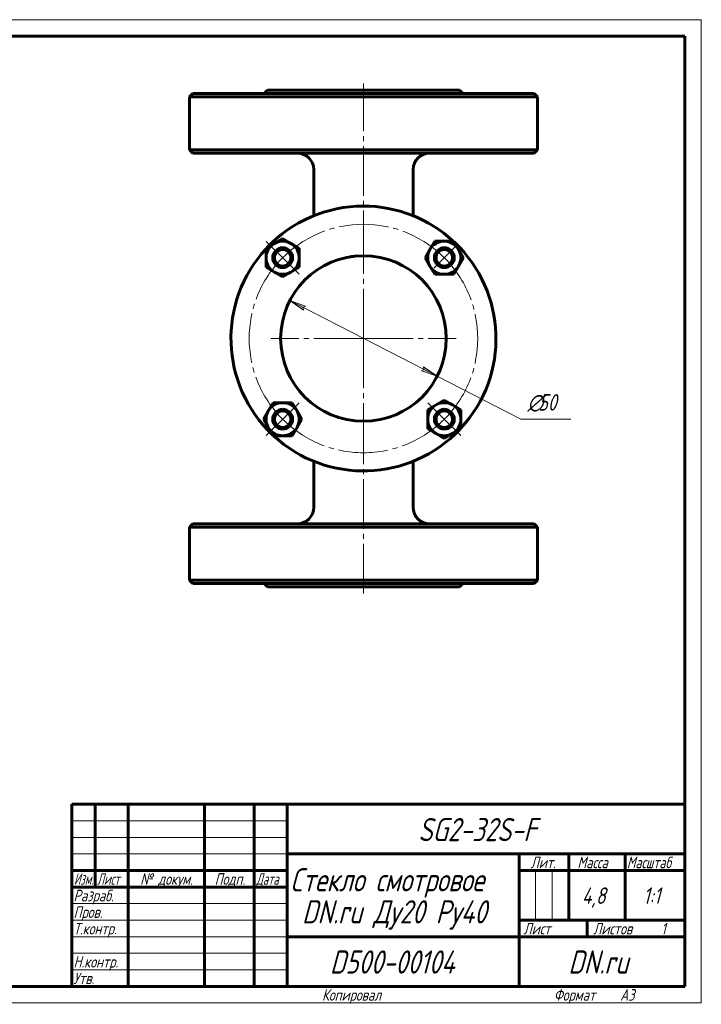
# Model space of a CAD drawing. Header units: millimetres. Extents: x 0 to 420, y 0 to 297.
# Tile 3 of 3: x 214 to 420, y 0 to 297. Entities that reach past the tile are written whole.
import ezdxf

# ---------------------------------------------------------------- set-up
doc = ezdxf.new("R2010")
doc.units = ezdxf.units.MM
for name, pattern in [('K5LT_AXLED', [19.5, 15, -1.5, 1.5, -1.5]), ('K5LT_BASIC', [0]), ('K5LT_THIN', [0])]:
    doc.linetypes.add(name, pattern=pattern)
doc.layers.add('Системный слой', color=7, linetype='Continuous')
doc.layers.add('Системный слой (1)', color=251, linetype='Continuous', true_color=0x6c6c6c)
doc.styles.add('KDIMTEXTSTYLE', font='GOST_AU.SHX', dxfattribs={"width": 0.96, "oblique": 15, "height": 5})
doc.styles.add('KTEXTSTYLE', font='GOST_AU.SHX', dxfattribs={"width": 0.96, "height": 5})
doc.dimstyles.new('KDIMSTYLE (1.00)', dxfattribs={"dimtxt": 5, "dimasz": 1, "dimexe": 2, "dimexo": 0, "dimgap": 1, "dimtad": 1, "dimtxsty": 'KDIMTEXTSTYLE', "dimsah": 1, "dimcen": 0, "dimdle": 1, "dimadec": 0, "dimazin": 0, "dimtfac": 0.667, "dimtmove": 0, "dimatfit": 3, "dimfxl": 1, "dimtvp": 1, "dimtolj": 1, "dimtzin": 0, "dimarcsym": 0})

# ---------------------------------------------------------------- blocks, each defined once
blk = doc.blocks.new('U47')
at = {"layer": 'Системный слой (1)', "linetype": 'K5LT_BASIC', "lineweight": 60}
for p, q in [((328.91, 178.2), (328.8, 178.15)), ((328.99, 178.24), (328.91, 178.2)), ((329.05, 178.27), (328.99, 178.24))]:
    blk.add_line(p, q, dxfattribs=at)
blk = doc.blocks.new('U48')
at = {"layer": 'Системный слой (1)', "linetype": 'K5LT_BASIC', "lineweight": 60}
for p, q in [((326.83, 224.1), (327.09, 224)), ((327.09, 224), (327.33, 223.91)), ((327.33, 223.91), (327.55, 223.82))]:
    blk.add_line(p, q, dxfattribs=at)
blk = doc.blocks.new('U49')
at = {"layer": 'Системный слой (1)', "linetype": 'K5LT_BASIC', "lineweight": 60}
for start, end in [(90, 136.6424), (47.297, 90), (317.297, 46.6424), (137.297, 226.6424), (227.297, 316.6424)]:
    blk.add_arc((318.02, 200.7), 40, start, end, dxfattribs=at)
blk = doc.blocks.new('U50')
at = {"layer": 'Системный слой (1)', "linetype": 'K5LT_BASIC', "lineweight": 60}
for p, q in [((310.05, 177.01), (309.64, 177.15)), ((310.49, 176.86), (310.05, 177.01)), ((310.96, 176.72), (310.49, 176.86))]:
    blk.add_line(p, q, dxfattribs=at)
blk = doc.blocks.new('U51')
at = {"layer": 'Системный слой (1)', "linetype": 'K5LT_BASIC', "lineweight": 60}
for p, q in [((328.91, 178.2), (328.8, 178.15)), ((328.99, 178.24), (328.91, 178.2)), ((329.05, 178.27), (328.99, 178.24))]:
    blk.add_line(p, q, dxfattribs=at)
blk = doc.blocks.new('U52')
at = {"layer": 'Системный слой (1)', "linetype": 'K5LT_BASIC', "lineweight": 60}
for p, q in [((326.83, 224.1), (327.09, 224)), ((327.09, 224), (327.33, 223.91)), ((327.33, 223.91), (327.55, 223.82))]:
    blk.add_line(p, q, dxfattribs=at)
blk = doc.blocks.new('U53')
at = {"layer": 'Системный слой (1)', "linetype": 'K5LT_BASIC', "lineweight": 60}
for p, q in [((313.61, 225.31), (314.4, 225.44)), ((314.4, 225.44), (315.23, 225.55)), ((315.23, 225.55), (316.08, 225.63))]:
    blk.add_line(p, q, dxfattribs=at)
blk = doc.blocks.new('U54')
at = {"layer": 'Системный слой (1)', "linetype": 'K5LT_BASIC', "lineweight": 60}
for p, q in [((310.05, 177.01), (309.64, 177.15)), ((310.49, 176.86), (310.05, 177.01)), ((310.96, 176.72), (310.49, 176.86))]:
    blk.add_line(p, q, dxfattribs=at)
blk = doc.blocks.new('U55')
at = {"layer": 'Системный слой (1)', "linetype": 'K5LT_AXLED', "lineweight": 18}
for q in [(318.02, 228.7), (290.02, 200.7), (346.02, 200.7), (318.02, 172.7)]:
    blk.add_line((318.02, 200.7), q, dxfattribs=at)
blk = doc.blocks.new('D6')
at = {"layer": 'Системный слой (1)'}
for points in [[(300.53, 210.43), (295.78, 212.13), (299.93, 209.26), (299.79, 210.07)], [(340.26, 189.28), (336.11, 192.15), (336.26, 191.34), (335.51, 190.98)]]:
    blk.add_hatch(color=256, dxfattribs=at).paths.add_polyline_path(points)
at = {"layer": 'Системный слой (1)', "linetype": 'K5LT_THIN', "lineweight": 18}
for p, q in [((295.78, 212.13), (300.53, 210.43)), ((299.93, 209.26), (295.78, 212.13)), ((295.78, 212.13), (340.26, 189.28)), ((300.53, 210.43), (299.79, 210.07)), ((299.79, 210.07), (299.93, 209.26)), ((335.51, 190.98), (336.26, 191.34)), ((340.26, 189.28), (335.51, 190.98)), ((336.26, 191.34), (336.11, 192.15)), ((336.11, 192.15), (340.26, 189.28)), ((340.26, 189.28), (365.52, 176.31))]:
    blk.add_line(p, q, dxfattribs=at)
blk.add_wipeout([(367.52, 177.31), (367.52, 184.69), (378.16, 184.69), (378.16, 177.31)]).dxf.layer = 'Системный слой (1)'
blk.add_line((365.52, 176.31), (380.6, 176.31), dxfattribs=at)
at = {"layer": 'Системный слой (1)', "char_height": 5, "attachment_point": 1, "style": 'KTEXTSTYLE'}
for s, insert in [('\\H5.0;\\W1.000;\\Q15;\\Q15;\\W0.960;∅', (367.52, 183.9)), ('\\H5.0;\\W1.000;\\Q15;\\Q15;\\W0.960;50', (370.83, 183.9))]:
    blk.add_mtext(s, dxfattribs=dict(at, insert=insert))
blk = doc.blocks.new('KDIMARROW_01')
at = {"layer": 'Системный слой'}
blk.add_hatch(color=0, dxfattribs=at).paths.add_polyline_path([(-5, -0.66), (0, 0), (-5, 0.66), (-4.5, 0)])
at = {"layer": 'Системный слой', "color": 0, "linetype": 'K5LT_THIN', "lineweight": 18}
for p, q in [((-4.5, 0), (-5, 0.66)), ((-5, 0.66), (0, 0)), ((0, 0), (-5, -0.66)), ((-5, -0.66), (-4.5, 0))]:
    blk.add_line(p, q, dxfattribs=at)
at = {"layer": 'Системный слой (1)', "color": 0, "linetype": 'K5LT_THIN', "lineweight": 18}
blk.add_line((318.02, 200.7), (317.02, 200.7), dxfattribs=at)
blk = doc.blocks.new('U56')
at = {"layer": 'Системный слой (1)', "linetype": 'K5LT_AXLED', "lineweight": 18}
for p, q in [((293.63, 225.1), (288.68, 230.05)), ((342.42, 225.1), (345.6, 228.28)), ((298.58, 220.15), (293.63, 225.1)), ((339.23, 221.92), (342.42, 225.1)), ((298.58, 181.26), (293.63, 176.31)), ((337.47, 181.26), (342.42, 176.31)), ((293.63, 176.31), (288.68, 171.36)), ((342.42, 176.31), (347.37, 171.36))]:
    blk.add_line(p, q, dxfattribs=at)
for start, end in [(45, 135), (135, 225), (315, 45), (225, 315)]:
    blk.add_arc((318.02, 200.7), 34.5, start, end, dxfattribs=at)
blk = doc.blocks.new('U57')
at = {"linetype": 'K5LT_THIN', "lineweight": 18}
for p, q in [((0, 297), (420, 297)), ((420, 297), (420, 0)), ((230, 55), (295, 55)), ((230, 50), (295, 50)), ((230, 45), (295, 45)), ((369.96, 25), (369.96, 40)), ((374.98, 25), (374.98, 40)), ((230, 30), (295, 30)), ((230, 25), (295, 25)), ((230, 20), (295, 20)), ((230, 15), (295, 15)), ((230, 10), (295, 10)), ((420, 0), (0, 0))]:
    blk.add_line(p, q, dxfattribs=at)
at = {"linetype": 'K5LT_BASIC', "lineweight": 60}
for p, q in [((20, 292), (415, 292)), ((415, 292), (415, 5)), ((230, 60), (415, 60)), ((230, 5), (230, 60)), ((237, 35), (237, 60)), ((247, 5), (247, 60)), ((270, 5), (270, 60)), ((285, 5), (285, 60)), ((295, 5), (295, 60)), ((295, 45), (415, 45)), ((365, 5), (365, 45)), ((380, 25), (380, 45)), ((397, 25), (397, 45)), ((230, 40), (295, 40)), ((365, 40), (380, 40)), ((380, 40), (415, 40)), ((230, 35), (295, 35)), ((365, 25), (415, 25)), ((385.57, 20), (385.57, 25)), ((295, 20), (365, 20)), ((365, 20), (415, 20)), ((415, 5), (20, 5))]:
    blk.add_line(p, q, dxfattribs=at)
at = {"attachment_point": 1, "style": 'KTEXTSTYLE'}
for s, insert, char_height in [('\\H5.0;\\W1.000;\\Q15;\\Q15;\\W0.960;\\H7.00;SG2-32S-F', (334.56, 55.86), 7), ('\\H5.0;\\W1.000;\\Q15;\\Q15;\\W0.960;\\H3.50;Лит.', (368.47, 44.18), 3.5), ('\\H5.0;\\W1.000;\\Q15;\\Q15;\\W0.960;\\H3.50;Масса', (382.58, 44.18), 3.5), ('\\H5.0;\\W1.000;\\Q15;\\Q15;\\W0.926;\\H3.50;Масштаб', (397.52, 44.18), 3.5), ('\\H5.0;\\W1.000;\\Q15;\\Q15;\\W0.786;\\H3.50;Изм.', (230.62, 39.18), 3.5), ('\\H5.0;\\W1.000;\\Q15;\\Q15;\\W0.800;\\H3.50;Лист', (237.61, 39.18), 3.5), ('\\H5.0;\\W1.000;\\Q15;\\Q15;\\W0.960;\\H3.50;№ докум.', (250.63, 39.18), 3.5), ('\\H5.0;\\W1.000;\\Q15;\\Q15;\\W0.960;\\H3.50;Подп.', (273.1, 39.18), 3.5), ('\\H5.0;\\W1.000;\\Q15;\\Q15;\\W0.800;\\H3.50;Дата', (285.61, 39.18), 3.5), ('\\H5.0;\\W1.000;\\Q15;\\Q15;\\W0.960;\\H7.00;Стекло смотровое', (295.94, 40.69), 7), ('\\H5.0;\\W1.000;\\Q15;\\Q15;\\W0.960;\\H3.50;Разраб.', (230.5, 34.18), 3.5), ('\\H5.0;\\W1.000;\\Q15;\\Q15;\\W0.960;4,8', (383.95, 34.9), 5), ('\\H5.0;\\W1.000;\\Q15;\\Q15;\\W0.960;1:1', (402.44, 34.9), 5), ('\\H5.0;\\W1.000;\\Q15;\\Q15;\\W0.960;\\H7.00;DN.ru Ду20 Ру40', (299.46, 31.02), 7), ('\\H5.0;\\W1.000;\\Q15;\\Q15;\\W0.960;\\H3.50;Пров.', (230.5, 29.18), 3.5), ('\\H5.0;\\W1.000;\\Q15;\\Q15;\\W0.960;\\H3.50;Т.контр.', (230.5, 24.18), 3.5), ('\\H5.0;\\W1.000;\\Q15;\\Q15;\\W0.960;\\H3.50;Лист', (366.32, 24.18), 3.5), ('\\H5.0;\\W1.000;\\Q15;\\Q15;\\W0.960;\\H3.50;Листов', (387.36, 24.18), 3.5), ('\\H5.0;\\W1.000;\\Q15;\\Q15;\\W0.960;\\H3.50;1', (407.91, 24.18), 3.5), ('\\H5.0;\\W1.000;\\Q15;\\Q15;\\W0.960;\\H7.00;D500-00104', (307.89, 15.86), 7), ('\\H5.0;\\W1.000;\\Q15;\\Q15;\\W0.960;\\H7.00;DN.ru', (379.84, 15.86), 7), ('\\H5.0;\\W1.000;\\Q15;\\Q15;\\W0.960;\\H3.50;Н.контр.', (230.5, 14.18), 3.5), ('\\H5.0;\\W1.000;\\Q15;\\Q15;\\W0.960;\\H3.50;Утв.', (230.5, 9.18), 3.5), ('\\H5.0;\\W1.000;\\Q15;\\Q15;\\W0.960;\\H3.50;Копировал', (305.5, 4.18), 3.5), ('\\H5.0;\\W1.000;\\Q15;\\Q15;\\W0.960;\\H3.50;Формат', (375.5, 4.18), 3.5), ('\\H5.0;\\W1.000;\\Q15;\\Q15;\\W0.960;\\H3.50;A3', (395.5, 4.18), 3.5)]:
    blk.add_mtext(s, dxfattribs=dict(at, insert=insert, char_height=char_height))

msp = doc.modelspace()

# ---------------------------------------------------------------- linework, layer by layer
at = {"layer": 'Системный слой (1)', "linetype": 'K5LT_AXLED', "lineweight": 18}
for p, q in [((318.021, 224.321), (318.021, 277.704)), ((318.021, 123.704), (318.021, 177.087))]:
    msp.add_line(p, q, dxfattribs=at)
at = {"layer": 'Системный слой (1)', "linetype": 'K5LT_BASIC', "lineweight": 60}
for p, q in [((266.521, 274.704), (265.521, 273.704)), ((265.521, 273.704), (318.021, 273.704)), ((265.521, 257.704), (265.521, 273.704)), ((369.521, 274.704), (266.521, 274.704)), ((289.021, 275.704), (288.021, 274.704)), ((289.021, 275.704), (347.021, 275.704)), ((318.021, 273.704), (370.521, 273.704)), ((347.021, 275.704), (348.021, 274.704)), ((369.521, 274.704), (370.521, 273.704)), ((370.521, 257.704), (370.521, 273.704)), ((266.521, 256.704), (265.521, 257.704)), ((318.021, 257.704), (265.521, 257.704)), ((266.521, 256.704), (369.521, 256.704)), ((370.521, 257.704), (318.021, 257.704)), ((369.521, 256.704), (370.521, 257.704)), ((303.021, 237.785), (303.021, 251.704)), ((333.021, 237.785), (333.021, 251.704)), ((288.626, 227.986), (291.126, 229.429)), ((291.126, 229.429), (293.626, 230.873)), ((293.626, 230.873), (296.126, 229.429)), ((296.126, 229.429), (298.626, 227.986)), ((338.086, 227.599), (339.529, 230.099)), ((339.529, 230.099), (342.416, 230.099)), ((342.416, 230.099), (345.303, 230.099)), ((345.303, 230.099), (346.746, 227.599)), ((288.626, 225.099), (288.626, 227.986)), ((298.626, 227.986), (298.626, 225.099)), ((336.642, 225.099), (338.086, 227.599)), ((346.746, 227.599), (348.19, 225.099)), ((288.626, 222.213), (288.626, 225.099)), ((298.626, 225.099), (298.626, 222.213)), ((329.132, 223.099), (329.107, 223.112)), ((338.086, 222.599), (336.642, 225.099)), ((348.19, 225.099), (346.746, 222.599)), ((291.126, 220.769), (288.626, 222.213)), ((293.626, 219.326), (291.126, 220.769)), ((296.126, 220.769), (293.626, 219.326)), ((298.626, 222.213), (296.126, 220.769)), ((339.529, 220.099), (338.086, 222.599)), ((342.416, 220.099), (339.529, 220.099)), ((345.303, 220.099), (342.416, 220.099)), ((346.746, 222.599), (345.303, 220.099)), ((339.916, 180.639), (342.416, 182.082)), ((342.416, 182.082), (344.916, 180.639)), ((287.852, 176.309), (289.296, 178.809)), ((289.296, 178.809), (290.739, 181.309)), ((290.739, 181.309), (293.626, 181.309)), ((293.626, 181.309), (296.512, 181.309)), ((296.512, 181.309), (297.956, 178.809)), ((297.956, 178.809), (299.399, 176.309)), ((337.416, 179.196), (339.916, 180.639)), ((337.416, 176.309), (337.416, 179.196)), ((344.916, 180.639), (347.416, 179.196)), ((347.416, 179.196), (347.416, 176.309)), ((289.296, 173.809), (287.852, 176.309)), ((299.399, 176.309), (297.956, 173.809)), ((337.416, 173.422), (337.416, 176.309)), ((347.416, 176.309), (347.416, 173.422)), ((290.739, 171.309), (289.296, 173.809)), ((297.956, 173.809), (296.512, 171.309)), ((339.916, 171.979), (337.416, 173.422)), ((347.416, 173.422), (344.916, 171.979)), ((293.626, 171.309), (290.739, 171.309)), ((296.512, 171.309), (293.626, 171.309)), ((342.416, 170.535), (339.916, 171.979)), ((344.916, 171.979), (342.416, 170.535)), ((303.021, 149.704), (303.021, 163.623)), ((333.021, 149.704), (333.021, 163.623)), ((266.521, 144.704), (265.521, 143.704)), ((265.521, 143.704), (318.021, 143.704)), ((265.521, 127.704), (265.521, 143.704)), ((369.521, 144.704), (266.521, 144.704)), ((318.021, 143.704), (370.521, 143.704)), ((369.521, 144.704), (370.521, 143.704)), ((370.521, 127.704), (370.521, 143.704)), ((266.521, 126.704), (265.521, 127.704)), ((318.021, 127.704), (265.521, 127.704)), ((266.521, 126.704), (369.521, 126.704)), ((289.021, 125.704), (288.021, 126.704)), ((289.021, 125.704), (347.021, 125.704)), ((370.521, 127.704), (318.021, 127.704)), ((347.021, 125.704), (348.021, 126.704)), ((369.521, 126.704), (370.521, 127.704))]:
    msp.add_line(p, q, dxfattribs=at)
for centre in [(293.626, 225.099), (342.416, 225.099), (293.626, 176.309), (342.416, 176.309)]:
    msp.add_circle(centre, 2.5, dxfattribs=at)
for centre, radius, start, end in [((298.021, 251.704), 5, 0, 90), ((338.021, 251.704), 5, 90, 180), ((293.626, 225.099), 5, 120, 180), ((293.626, 225.099), 5, 60, 120), ((293.626, 225.099), 5, 0, 60), ((342.416, 225.099), 5, 90, 150), ((342.416, 225.099), 5, 30, 90), ((293.626, 225.099), 3, 90, 270), ((293.626, 225.099), 3, 270, 90), ((342.416, 225.099), 5, 150, 210), ((342.416, 225.099), 3, 90, 270), ((342.416, 225.099), 3, 270, 90), ((342.416, 225.099), 5, 330, 30), ((293.626, 225.099), 5, 180, 240), ((318.021, 200.704), 25, 0, 270), ((293.626, 225.099), 5, 300, 0), ((306.021, 224.891), 2, 296.3878, 297.56749), ((293.626, 225.099), 5, 240, 300), ((342.416, 225.099), 5, 210, 270), ((342.416, 225.099), 5, 270, 330), ((318.021, 200.704), 25, 270, 0), ((293.626, 176.309), 5, 150, 210), ((293.626, 176.309), 5, 90, 150), ((293.626, 176.309), 3, 90, 270), ((293.626, 176.309), 5, 30, 90), ((293.626, 176.309), 3, 270, 90), ((293.626, 176.309), 5, 330, 30), ((342.416, 176.309), 5, 120, 180), ((342.416, 176.309), 3, 90, 270), ((342.416, 176.309), 5, 60, 120), ((342.416, 176.309), 3, 270, 90), ((342.416, 176.309), 5, 0, 60), ((306.021, 176.517), 2, 62.45627, 63.6122), ((342.416, 176.309), 5, 180, 240), ((342.416, 176.309), 5, 300, 0), ((293.626, 176.309), 5, 210, 270), ((293.626, 176.309), 5, 270, 330), ((342.416, 176.309), 5, 240, 300), ((298.021, 149.704), 5, 270, 0), ((338.021, 149.704), 5, 180, 270)]:
    msp.add_arc(centre, radius, start, end, dxfattribs=at)
for points, knots in [([(306.946, 223.118), (306.943, 223.116), (306.944, 223.117), (306.956, 223.123), (306.967, 223.128), (306.984, 223.137), (306.985, 223.138), (306.989, 223.139), (306.99, 223.14), (306.994, 223.142), (306.996, 223.143), (306.999, 223.145), (307, 223.145), (307.003, 223.147), (307.005, 223.148), (307.008, 223.149), (307.009, 223.15), (307.012, 223.151), (307.013, 223.152), (307.016, 223.153), (307.017, 223.153), (307.019, 223.155), (307.02, 223.155), (307.022, 223.156), (307.023, 223.157), (307.025, 223.158), (307.026, 223.158), (307.027, 223.159), (307.028, 223.159), (307.03, 223.16), (307.03, 223.16), (307.032, 223.161), (307.032, 223.161), (307.034, 223.162), (307.034, 223.162), (307.036, 223.163), (307.036, 223.163), (307.037, 223.164), (307.037, 223.164), (307.038, 223.164), (307.039, 223.165), (307.041, 223.166), (307.042, 223.166), (307.046, 223.168), (307.048, 223.169), (307.056, 223.173), (307.061, 223.176), (307.077, 223.184), (307.089, 223.189), (307.125, 223.207), (307.151, 223.22), (307.201, 223.244), (307.224, 223.255), (307.247, 223.266)], [0, 0, 0, 0, 4.4, 4.4, 8.8, 8.8, 9.2367385, 9.2367385, 9.7036541, 9.7036541, 10.1213931, 10.1213931, 10.4951348, 10.4951348, 10.8295131, 10.8295131, 11.1286739, 11.1286739, 11.3963264, 11.3963264, 11.6357891, 11.6357891, 11.850031, 11.850031, 12.0417085, 12.0417085, 12.213198, 12.213198, 12.3666258, 12.3666258, 12.5038943, 12.5038943, 12.6267053, 12.6267053, 12.7365816, 12.7365816, 12.8464579, 12.8464579, 12.9144765, 12.9144765, 13.029585, 13.029585, 13.2493374, 13.2493374, 13.6836102, 13.6836102, 14.5416913, 14.5416913, 16.2369248, 16.2369248, 19.5855341, 19.5855341, 22, 22, 22, 22]), ([(306.946, 223.118), (306.943, 223.116), (306.944, 223.117), (306.956, 223.123), (306.967, 223.128), (306.984, 223.137), (306.985, 223.138), (306.989, 223.139), (306.99, 223.14), (306.994, 223.142), (306.996, 223.143), (306.999, 223.145), (307, 223.145), (307.003, 223.147), (307.005, 223.148), (307.008, 223.149), (307.009, 223.15), (307.012, 223.151), (307.013, 223.152), (307.016, 223.153), (307.017, 223.153), (307.019, 223.155), (307.02, 223.155), (307.022, 223.156), (307.023, 223.157), (307.025, 223.158), (307.026, 223.158), (307.027, 223.159), (307.028, 223.159), (307.03, 223.16), (307.03, 223.16), (307.032, 223.161), (307.032, 223.161), (307.034, 223.162), (307.034, 223.162), (307.036, 223.163), (307.036, 223.163), (307.037, 223.164), (307.037, 223.164), (307.038, 223.164), (307.039, 223.165), (307.041, 223.166), (307.042, 223.166), (307.046, 223.168), (307.048, 223.169), (307.056, 223.173), (307.061, 223.176), (307.077, 223.184), (307.089, 223.189), (307.125, 223.207), (307.151, 223.22), (307.201, 223.244), (307.224, 223.255), (307.247, 223.266)], [0, 0, 0, 0, 4.4, 4.4, 8.8, 8.8, 9.2367378, 9.2367378, 9.7036535, 9.7036535, 10.1213926, 10.1213926, 10.4951344, 10.4951344, 10.8295128, 10.8295128, 11.1286736, 11.1286736, 11.3963262, 11.3963262, 11.6357889, 11.6357889, 11.8500309, 11.8500309, 12.0417083, 12.0417083, 12.2131979, 12.2131979, 12.3666257, 12.3666257, 12.5038942, 12.5038942, 12.6267052, 12.6267052, 12.7365815, 12.7365815, 12.8464578, 12.8464578, 12.9144764, 12.9144764, 13.0295849, 13.0295849, 13.2493374, 13.2493374, 13.6836101, 13.6836101, 14.5416912, 14.5416912, 16.2369247, 16.2369247, 19.585534, 19.585534, 22, 22, 22, 22]), ([(328.924, 223.202), (328.927, 223.201), (328.931, 223.199), (328.941, 223.194), (328.947, 223.191), (328.963, 223.183), (328.972, 223.179), (328.997, 223.167), (329.012, 223.159), (329.043, 223.144), (329.058, 223.137), (329.082, 223.124), (329.091, 223.12), (329.104, 223.114), (329.105, 223.113), (329.107, 223.112), (329.107, 223.112), (329.107, 223.112), (329.109, 223.111), (329.108, 223.111)], [0, 0, 0, 0, 0.3783088, 0.3783088, 1.0088234, 1.0088234, 2.0176468, 2.0176468, 3.9091906, 3.9091906, 6.4845614, 6.4845614, 9.0599322, 9.0599322, 11.3905022, 11.3905022, 11.3907739, 11.3907739, 12.876854, 12.876854, 12.876854, 12.876854]), ([(328.924, 223.202), (328.927, 223.201), (328.931, 223.199), (328.941, 223.194), (328.947, 223.191), (328.963, 223.183), (328.972, 223.179), (328.997, 223.167), (329.012, 223.159), (329.043, 223.144), (329.058, 223.137), (329.082, 223.124), (329.091, 223.12), (329.104, 223.114), (329.105, 223.113), (329.107, 223.112), (329.107, 223.112), (329.107, 223.112), (329.109, 223.111), (329.108, 223.111)], [0, 0, 0, 0, 0.3783088, 0.3783088, 1.0088234, 1.0088234, 2.0176468, 2.0176468, 3.9091906, 3.9091906, 6.4845614, 6.4845614, 9.0599322, 9.0599322, 11.3897922, 11.3897922, 11.3907739, 11.3907739, 12.876854, 12.876854, 12.876854, 12.876854]), ([(307.262, 178.135), (307.261, 178.136), (307.26, 178.136), (307.251, 178.14), (307.243, 178.144), (307.23, 178.15), (307.224, 178.153), (307.214, 178.158), (307.209, 178.16), (307.201, 178.164), (307.197, 178.166), (307.191, 178.169), (307.188, 178.171), (307.183, 178.173), (307.181, 178.174), (307.177, 178.176), (307.175, 178.177), (307.171, 178.179), (307.17, 178.179), (307.167, 178.18), (307.166, 178.181), (307.164, 178.182), (307.163, 178.183), (307.161, 178.183), (307.16, 178.184), (307.159, 178.185), (307.158, 178.185), (307.157, 178.186), (307.156, 178.186), (307.153, 178.187), (307.151, 178.188), (307.146, 178.191), (307.142, 178.193), (307.132, 178.198), (307.126, 178.201), (307.106, 178.21), (307.094, 178.216), (307.06, 178.233), (307.04, 178.243), (307.001, 178.263), (306.983, 178.272), (306.957, 178.285), (306.95, 178.288), (306.946, 178.29), (306.946, 178.291), (306.945, 178.291), (306.943, 178.292), (306.945, 178.291)], [0, 0, 0, 0, 0.1176895, 0.1176895, 0.833267, 0.833267, 1.4105828, 1.4105828, 1.8763513, 1.8763513, 2.2521253, 2.2521253, 2.5552934, 2.5552934, 2.7998842, 2.7998842, 2.9972159, 2.9972159, 3.1564197, 3.1564197, 3.2848626, 3.2848626, 3.3884882, 3.3884882, 3.4921137, 3.4921137, 3.556263, 3.556263, 3.6648233, 3.6648233, 3.8720748, 3.8720748, 4.2816432, 4.2816432, 5.0909109, 5.0909109, 6.689708, 6.689708, 9.8478256, 9.8478256, 14.0478256, 14.0478256, 18.2478256, 18.2478256, 18.8420718, 18.8420718, 21, 21, 21, 21]), ([(307.262, 178.135), (307.261, 178.136), (307.26, 178.136), (307.251, 178.14), (307.243, 178.144), (307.23, 178.15), (307.224, 178.153), (307.214, 178.158), (307.209, 178.16), (307.201, 178.164), (307.197, 178.166), (307.191, 178.169), (307.188, 178.171), (307.183, 178.173), (307.181, 178.174), (307.177, 178.176), (307.175, 178.177), (307.171, 178.179), (307.17, 178.179), (307.167, 178.18), (307.166, 178.181), (307.164, 178.182), (307.163, 178.183), (307.161, 178.183), (307.16, 178.184), (307.159, 178.185), (307.158, 178.185), (307.157, 178.186), (307.156, 178.186), (307.153, 178.187), (307.151, 178.188), (307.146, 178.191), (307.142, 178.193), (307.132, 178.198), (307.126, 178.201), (307.106, 178.21), (307.094, 178.216), (307.06, 178.233), (307.04, 178.243), (307.001, 178.263), (306.983, 178.272), (306.957, 178.285), (306.95, 178.288), (306.946, 178.29), (306.946, 178.291), (306.945, 178.291), (306.943, 178.292), (306.945, 178.291)], [0, 0, 0, 0, 0.1176895, 0.1176895, 0.833267, 0.833267, 1.4105828, 1.4105828, 1.8763513, 1.8763513, 2.2521253, 2.2521253, 2.5552934, 2.5552934, 2.7998842, 2.7998842, 2.9972159, 2.9972159, 3.1564197, 3.1564197, 3.2848626, 3.2848626, 3.3884882, 3.3884882, 3.4921137, 3.4921137, 3.556263, 3.556263, 3.6648233, 3.6648233, 3.8720748, 3.8720748, 4.2816432, 4.2816432, 5.0909109, 5.0909109, 6.689708, 6.689708, 9.8478256, 9.8478256, 14.0478256, 14.0478256, 18.2478256, 18.2478256, 18.8420718, 18.8420718, 21, 21, 21, 21])]:
    msp.add_open_spline(points, degree=3, knots=knots, dxfattribs=at)

# ---------------------------------------------------------------- block references
at = {"layer": 'Системный слой (1)'}
for name in ['U49', 'U55', 'U53', 'U48', 'U52', 'U50', 'U54', 'U47', 'U51']:
    msp.add_blockref(name, (0, 0), dxfattribs=at)

# ---------------------------------------------------------------- next in the draw order: dimensions: what is measured, and where the dimension line sits
dim = msp.add_diameter_dim_2p(p1=(295.782, 212.125), p2=(340.259, 189.283), dimstyle='KDIMSTYLE (1.00)', override={"dimtih": 1, "dimtoh": 1, "dimpost": '\\H5.0;\\W0.960;\\Q15;<>', "dimblk1": 'KDIMARROW_01', "dimblk2": 'KDIMARROW_01', "dimtol": 1, "dimtp": 0, "dimtm": 0, "dimtdec": 5, "dimtmove": 1, "dimatfit": 2, "dimtolj": 1}, dxfattribs=at)
dim.commit()
dim.dimension.update_dxf_attribs({"geometry": 'D6', "text_midpoint": (367.521, 176.309), "dimtype": 163})

# ---------------------------------------------------------------- next in the draw order: block references
msp.add_blockref('U57', (0, 0))
msp.add_blockref('U56', (0, 0), dxfattribs=at)

doc.saveas('drawing.dxf')
